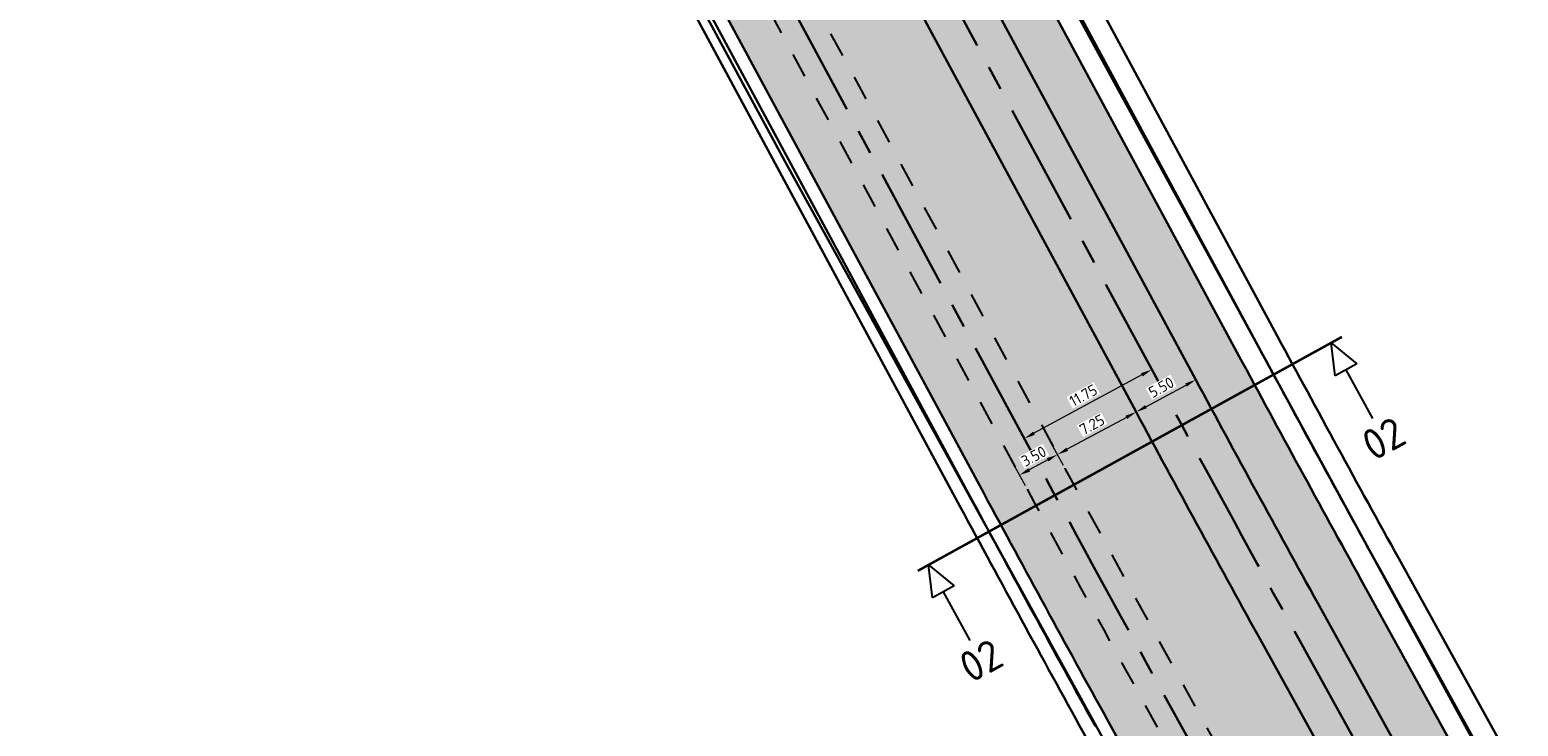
# Model space of a CAD drawing. Header units: metres. Extents: x 149090 to 161988, y 479090 to 487021.
# Tile 37 of 72: x 149228 to 149349, y 486593 to 486650. Entities that reach past the tile are written whole.
import ezdxf
from ezdxf.enums import TextEntityAlignment as Align

# ---------------------------------------------------------------- set-up
doc = ezdxf.new("R2010")
doc.units = ezdxf.units.M
doc.linetypes.add('AM-AS', pattern=[16, 10, -2, 2, -2])
doc.linetypes.add('XX-HIDDEN', pattern=[4, 2, -2])
doc.layers.get('0').update_dxf_attribs({"lineweight": 25})
doc.layers.get('Defpoints').update_dxf_attribs({"color": 211, "lineweight": 25})
doc.layers.add('B-WE-KG-GRENS_PERCEEL-GV', color=1, linetype='Continuous', lineweight=30, true_color=0xff0000)
doc.layers.add('N-WE-GR-STADSLANDBOUW-A', color=7, linetype='Continuous', lineweight=35, true_color=0xffff9e)
for name, color, linetype, lineweight in [('N-WE-AM-AS_FIETSPAD-G', 3, 'AM-AS', 30), ('N-WE-AM-AS_WEG-G', 10, 'AM-AS', 30), ('N-WE-VH-KANTVERHARDING-G', 7, 'Continuous', 30), ('N-WE-VH-MATERIAALGRENS-G', 7, 'XX-HIDDEN', 25), ('N-WE-VH-VERHARDING_ASFALT-A', 252, 'Continuous', 18), ('N-WE-VH-VERHARDING_TEGEL-A', 252, 'Continuous', 18), ('X-XX-AL-M', 7, 'Continuous', 18), ('X-XX-AL-VERWIJZING-S', 7, 'Continuous', 25)]:
    doc.layers.add(name, color=color, linetype=linetype, lineweight=lineweight)
doc.styles.add('NLCS-ISO', font='NLCS-ISO.ttf')
doc.styles.add('NLCS-ISO-M500-T18', font='NLCS-ISO.ttf')
doc.dimstyles.new('NLCS-M500-T18-PIJL-X_L2_H1', dxfattribs={"dimscale": 0.5, "dimtxt": 1.8, "dimasz": 1.8, "dimexe": 2, "dimexo": 2, "dimgap": 0.7, "dimtad": 1, "dimzin": 0, "dimdsep": 46, "dimtxsty": 'NLCS-ISO-M500-T18', "dimcen": 0, "dimdle": 2, "dimclrd": 256, "dimclre": 256, "dimclrt": 256, "dimadec": 1, "dimazin": 0, "dimtfac": 1, "dimtofl": 0, "dimtmove": 1, "dimatfit": 0, "dimfxl": 2, "dimfxlon": 1, "dimtfill": 1, "dimtfillclr": 254, "dimtolj": 1, "dimtzin": 0, "dimlwd": 18, "dimlwe": 18, "dimarcsym": 0})

# ---------------------------------------------------------------- blocks, each defined once
blk = doc.blocks.new('SAL-VERWIJZING_DOORSNEDE_BOVEN-SO')
for p, q in [((-2, 9), (0, 14)), ((0, 14), (2, 9)), ((2, 9), (-2, 9)), ((0, 0), (0, 9))]:
    blk.add_line(p, q)
at = {"lineweight": 50, "style": 'NLCS-ISO'}
blk.add_attdef('...', text='', height=5, dxfattribs=at).set_placement((-0.05, -1.19), align=Align.TOP_CENTER)
blk = doc.blocks.new('*D280')
at = {"layer": 'Defpoints', "color": 0, "transparency": 16777216}
for p in [(149321.24, 486617.83), (149308.46, 486616.75), (149310.9, 486612.24)]:
    blk.add_point(p, dxfattribs=at)
at = {"layer": 'X-XX-AL-M', "linetype": 'Continuous', "lineweight": 18, "transparency": 16777216}
for p, q in [((149319.27, 486621.46), (149318.32, 486623.22)), ((149318, 486621.92), (149309.25, 486617.18)), ((149308.94, 486615.87), (149307.98, 486617.63))]:
    blk.add_line(p, q, dxfattribs=at)
at = {"layer": 'X-XX-AL-M', "transparency": 16777216}
for points in [[(149317.93, 486622.05), (149318.07, 486621.78), (149318.79, 486622.34)], [(149309.18, 486617.31), (149309.32, 486617.05), (149308.46, 486616.75)]]:
    blk.add_solid(points, dxfattribs=at)
at = {"layer": 'X-XX-AL-M', "transparency": 16777216, "insert": (149313.25, 486620.25), "char_height": 0.9, "attachment_point": 5, "rotation": 28.4116, "style": 'NLCS-ISO-M500-T18', "bg_fill": 3, "box_fill_scale": 1.1, "bg_fill_color": 256, "bg_fill_true_color": 13158600, "bg_fill_transparency": 0}
blk.add_mtext('\\A1;11.75', dxfattribs=at)
blk = doc.blocks.new('*D281')
at = {"layer": 'Defpoints', "color": 0, "transparency": 16777216}
for p in [(149322.37, 486621.52), (149323.67, 486619.12), (149318.83, 486616.5)]:
    blk.add_point(p, dxfattribs=at)
at = {"layer": 'X-XX-AL-M', "linetype": 'Continuous', "lineweight": 18, "transparency": 16777216}
for p, q in [((149322.84, 486620.64), (149321.89, 486622.4)), ((149318.32, 486619.33), (149321.58, 486621.09)), ((149318.01, 486618.02), (149317.06, 486619.78))]:
    blk.add_line(p, q, dxfattribs=at)
at = {"layer": 'X-XX-AL-M', "transparency": 16777216}
for points in [[(149321.51, 486621.22), (149321.65, 486620.96), (149322.37, 486621.52)], [(149318.25, 486619.46), (149318.39, 486619.2), (149317.53, 486618.9)]]:
    blk.add_solid(points, dxfattribs=at)
at = {"layer": 'X-XX-AL-M', "transparency": 16777216, "insert": (149319.57, 486620.91), "char_height": 0.9, "attachment_point": 5, "rotation": 28.4123, "style": 'NLCS-ISO-M500-T18', "bg_fill": 3, "box_fill_scale": 1.1, "bg_fill_color": 256, "bg_fill_true_color": 13158600, "bg_fill_transparency": 0}
blk.add_mtext('\\A1;5.50', dxfattribs=at)
blk = doc.blocks.new('*D282')
at = {"layer": 'Defpoints', "color": 0, "transparency": 16777216}
for p in [(149318.83, 486616.5), (149311.15, 486615.45), (149312.48, 486613)]:
    blk.add_point(p, dxfattribs=at)
at = {"layer": 'X-XX-AL-M', "linetype": 'Continuous', "lineweight": 18, "transparency": 16777216}
for p, q in [((149318.01, 486618.02), (149317.05, 486619.78)), ((149316.74, 486618.47), (149311.94, 486615.88)), ((149311.63, 486614.57), (149310.68, 486616.33))]:
    blk.add_line(p, q, dxfattribs=at)
at = {"layer": 'X-XX-AL-M', "transparency": 16777216}
for points in [[(149316.67, 486618.61), (149316.81, 486618.34), (149317.53, 486618.9)], [(149311.87, 486616.01), (149312.02, 486615.75), (149311.15, 486615.45)]]:
    blk.add_solid(points, dxfattribs=at)
at = {"layer": 'X-XX-AL-M', "transparency": 16777216, "insert": (149313.96, 486617.88), "char_height": 0.9, "attachment_point": 5, "rotation": 28.4123, "style": 'NLCS-ISO-M500-T18', "bg_fill": 3, "box_fill_scale": 1.1, "bg_fill_color": 256, "bg_fill_true_color": 13158600, "bg_fill_transparency": 0}
blk.add_mtext('\\A1;7.25', dxfattribs=at)
blk = doc.blocks.new('*D283')
at = {"layer": 'Defpoints', "color": 0, "transparency": 16777216}
for p in [(149312.48, 486613), (149309.4, 486611.34)]:
    blk.add_point(p, dxfattribs=at)
at = {"layer": 'X-XX-AL-M', "linetype": 'Continuous', "lineweight": 18, "transparency": 16777216}
for p, q in [((149311.63, 486614.57), (149310.68, 486616.33)), ((149310.36, 486615.02), (149308.87, 486614.22)), ((149308.55, 486612.91), (149307.6, 486614.67))]:
    blk.add_line(p, q, dxfattribs=at)
at = {"layer": 'X-XX-AL-M', "transparency": 16777216}
for points in [[(149310.29, 486615.16), (149310.43, 486614.89), (149311.15, 486615.45)], [(149308.79, 486614.35), (149308.94, 486614.08), (149308.07, 486613.79)]]:
    blk.add_solid(points, dxfattribs=at)
at = {"layer": 'X-XX-AL-M', "transparency": 16777216, "insert": (149309.23, 486615.32), "char_height": 0.9, "attachment_point": 5, "rotation": 28.4123, "style": 'NLCS-ISO-M500-T18', "bg_fill": 3, "box_fill_scale": 1.1, "bg_fill_color": 256, "bg_fill_true_color": 13158600, "bg_fill_transparency": 0}
blk.add_mtext('\\A1;3.50', dxfattribs=at)
at = {"layer": 'Defpoints', "color": 0, "transparency": 16777216}
blk.add_point((149308.07, 486613.79), dxfattribs=at)

msp = doc.modelspace()

# ---------------------------------------------------------------- hatches: boundary and pattern name
at = {"layer": 'N-WE-GR-STADSLANDBOUW-A', "transparency": 33554559}
h = msp.add_hatch(color=256, dxfattribs=at)
h.dxf.hatch_style = 1
edge = h.paths.add_edge_path()
edge.add_line((149249.923, 486713.762), (149267.176, 486682.559))
edge.add_arc((147531.569, 485722.899), 1983.25, 28.334078, 28.939285, ccw=False)
edge.add_line((149277.216, 486664.172), (149305.207, 486612.261))
edge.add_arc((151080.341, 487569.435), 2016.75, 208.334078, 208.926029)
edge.add_line((149315.19, 486593.973), (149331.388, 486564.663))
edge.add_line((149331.388, 486564.663), (149330.423, 486564.134))
edge.add_line((149330.423, 486564.134), (149332.479, 486560.414))
edge.add_line((149332.479, 486560.414), (149334.32, 486561.424))
edge.add_line((149334.32, 486561.424), (149334.573, 486561.563))
edge.add_arc((149333.572, 486563.294), 2, 300.03429, 388.92603)
edge.add_line((149335.323, 486564.262), (149318.035, 486595.545))
edge.add_line((149318.035, 486595.545), (149308.068, 486613.804))
edge.add_line((149308.068, 486613.804), (149280.076, 486665.715))
edge.add_line((149280.076, 486665.715), (149270.02, 486684.131))
edge.add_line((149270.02, 486684.131), (149264.822, 486693.532))
edge.add_line((149264.822, 486693.532), (149256.313, 486708.921))
edge.add_arc((149243.843, 486702.026), 14.25, 28.93928, 53.58854)
edge.add_arc((149262.837, 486727.778), 17.75, 187.25409, 233.58854, ccw=False)
edge.add_arc((149244.238, 486725.411), 0.999, 7.23032, 85.83468)
edge.add_line((149244.311, 486726.408), (149244.326, 486726.608))
edge.add_arc((149242.262, 486698.684), 28, 85.7741, 97.89818)
edge.add_arc((149242.31, 486698.473), 28.215, 97.93442, 116.77385)
edge.add_arc((149281.935, 486615.677), 120, 115.85696, 125.20775)
edge.add_line((149212.75, 486713.725), (149206.997, 486709.67))
edge.add_line((149206.997, 486709.67), (149157.041, 486674.415))
edge.add_line((149157.041, 486674.415), (149160.554, 486669.449))
edge.add_line((149160.554, 486669.449), (149221.597, 486712.483))
edge.add_line((149221.597, 486712.483), (149226.768, 486713.827))
edge.add_line((149226.768, 486713.827), (149232.359, 486717.795))
edge.add_arc((149239.334, 486707.907), 12.1, 28.93927, 125.19889, ccw=False)
h = msp.add_hatch(color=256, dxfattribs=at)
h.dxf.hatch_style = 1
edge = h.paths.add_edge_path()
edge.add_arc((151080.341, 487569.435), 1993.25, 208.334078, 208.926029, ccw=False)
edge.add_line((149325.891, 486623.415), (149300.423, 486670.647))
edge.add_line((149300.423, 486670.647), (149301.762, 486671.369))
edge.add_line((149301.762, 486671.369), (149299.949, 486674.71))
edge.add_arc((149303.218, 486669.679), 6, 123.01109, 208.33408)
edge.add_line((149297.936, 486666.831), (149322.371, 486621.516))
edge.add_arc((151080.341, 487569.435), 1997.25, 208.334078, 208.926029)
edge.add_line((149332.258, 486603.405), (149346.074, 486578.403))
edge.add_line((149346.074, 486578.403), (149347.622, 486575.602))
edge.add_line((149347.622, 486575.602), (149364.569, 486544.936))
edge.add_line((149364.569, 486544.936), (149372.846, 486529.958))
edge.add_line((149372.846, 486529.958), (149386.824, 486505.691))
edge.add_line((149386.824, 486505.691), (149394.837, 486491.198))
edge.add_line((149394.837, 486491.198), (149403.618, 486475.309))
edge.add_line((149403.618, 486475.309), (149409.568, 486464.542))
edge.add_arc((149414.819, 486467.444), 6, 208.92603, 292.62925)
edge.add_line((149417.128, 486461.906), (149415.312, 486465.165))
edge.add_line((149415.312, 486465.165), (149413.711, 486464.28))
edge.add_line((149413.711, 486464.28), (149335.759, 486605.339))
h = msp.add_hatch(color=256, dxfattribs=at)
h.dxf.hatch_style = 1
edge = h.paths.add_edge_path()
edge.add_line((149321.098, 486597.238), (149339.363, 486564.187))
edge.add_line((149339.363, 486564.187), (149340.441, 486564.778))
edge.add_arc((149337.557, 486570.039), 6, 298.72309, 388.92603)
edge.add_line((149342.809, 486572.941), (149341.26, 486575.744))
edge.add_line((149341.26, 486575.744), (149327.444, 486600.744))
edge.add_arc((151143.817, 487604.299), 2075.171, 208.349553, 208.920865, ccw=False)
edge.add_line((149317.528, 486618.906), (149290.296, 486669.411))
edge.add_arc((149289.43, 486668.911), 1, 30.03429, 118.35915)
edge.add_line((149288.955, 486669.791), (149284.995, 486667.653))
edge.add_arc((149286.202, 486666.015), 2.034, 126.38331, 207.93829)
edge.add_line((149284.405, 486665.062), (149311.148, 486615.465))
edge.add_line((149311.148, 486615.465), (149321.098, 486597.238))
at = {"layer": 'N-WE-VH-VERHARDING_ASFALT-A', "transparency": 33554585}
h = msp.add_hatch(color=256, dxfattribs=at)
h.dxf.hatch_style = 1
h.paths.add_polyline_path([(149298.76, 486665.287), (149293.906, 486662.699), (149317.53, 486618.901), (149341.961, 486574.475), (149346.775, 486577.135), (149322.371, 486621.516)])
at = {"layer": 'N-WE-VH-VERHARDING_TEGEL-A'}
h = msp.add_hatch(dxfattribs=at)
h.set_pattern_fill('AVH-TEGEL_150X300_HALFST', color=256, scale=2.5, angle=85.45969, pattern_type=2)
h.set_pattern_definition([(28.59202424, (-153131.42633, 817689.45073), (-0.1794636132, 0.3292686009), []), (118.59202424, (-153131.4263, 817689.4507), (-0.6585372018, -0.3589272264), [0.375, -0.375]), (118.59202424, (-153131.09706, 817689.6302), (-0.6585372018, -0.3589272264), [-0.375, 0.375])])
edge = h.paths.add_edge_path()
edge.add_line((149289.731, 486655.185), (149286.65, 486653.524))
edge.add_line((149286.65, 486653.524), (149308.15, 486613.652))
edge.add_line((149308.15, 486613.652), (149318.035, 486595.545))
edge.add_line((149318.035, 486595.545), (149335.323, 486564.261))
edge.add_arc((149333.572, 486563.294), 2, -61.2769, 28.90065, ccw=False)
edge.add_line((149334.533, 486561.54), (149339.363, 486564.188))
edge.add_line((149339.363, 486564.188), (149321.098, 486597.238))
edge.add_line((149321.098, 486597.238), (149311.148, 486615.465))
edge.add_line((149311.148, 486615.465), (149289.731, 486655.185))

# ---------------------------------------------------------------- linework, layer by layer
at = {"layer": 'B-WE-KG-GRENS_PERCEEL-GV', "flags": 128}
for points in [[(149368.73, 486770.033), (149281.564, 486708.591), (149312.375, 486651.81), (149351.685, 486579.815), (149388.351, 486513.603)], [(149480.27, 486349.23), (149468.199, 486370.684), (149442.68, 486416.04), (149392.415, 486506.265), (149388.351, 486513.603), (149351.685, 486579.815), (149312.375, 486651.81), (149281.564, 486708.591), (149254.304, 486758.826), (149135.072, 486674.406)]]:
    msp.add_lwpolyline(points, dxfattribs=at)
at = {"layer": 'B-WE-KG-GRENS_PERCEEL-GV'}
msp.add_lwpolyline([(149147.514, 486656.585), (149224.68, 486711.035), (149227.455, 486712.965), (149232.055, 486716.115), (149238.22, 486718.65), (149244.03, 486718.105), (149247.315, 486715.52), (149252.02, 486706.985), (149258.225, 486696.22), (149259.823, 486693.267), (149289.045, 486639.245), (149328.04, 486568.51), (149331.171, 486562.834), (149333.828, 486558.018), (149335.881, 486554.297), (149353.151, 486522.995), (149369.81, 486492.8), (149384.244, 486466.791), (149395.505, 486446.5), (149397.579, 486442.762), (149418.605, 486404.875), (149419.428, 486403.422), (149421.892, 486399.072), (149448.157, 486352.698)], dxfattribs=at)
at = {"layer": 'N-WE-AM-AS_FIETSPAD-G', "flags": 128}
msp.add_lwpolyline([(149266.354, 486694.379), (149271.552, 486684.978, -0.0026407), (149281.617, 486666.545), (149309.608, 486614.634, 0.0025829), (149319.567, 486596.391), (149337.828, 486563.346)], format="xyb", dxfattribs=at)
at = {"layer": 'N-WE-VH-KANTVERHARDING-G'}
msp.add_line((149276.248, 486663.65), (149304.239, 486611.739), dxfattribs=at)
at = {"layer": 'N-WE-VH-KANTVERHARDING-G', "flags": 128}
for points in [[(149331.388, 486564.663), (149315.19, 486593.973, -0.0025829), (149305.207, 486612.261), (149277.216, 486664.172, 0.0026407), (149267.176, 486682.559), (149249.923, 486713.762)], [(149248.119, 486712.471, -0.006441), (149248.246, 486712.248), (149265.251, 486681.494, -0.0026407), (149275.279, 486663.128), (149303.27, 486611.217, 0.0025829), (149313.265, 486592.909), (149329.459, 486563.606)], [(149274.23, 486698.734), (149279.428, 486689.333, -0.0026407), (149289.539, 486670.817), (149317.53, 486618.906, 0.0025829), (149327.444, 486600.744), (149342.809, 486572.941)], [(149303.504, 486672.308), (149328.972, 486625.076, 0.0025829), (149338.822, 486607.032), (149416.775, 486465.973)], [(149300.423, 486670.647), (149325.891, 486623.415, 0.0025829), (149335.759, 486605.339), (149413.711, 486464.28)], [(149302.794, 486669.937), (149327.432, 486624.245, 0.0025829), (149337.29, 486606.186), (149414.397, 486466.658)]]:
    msp.add_lwpolyline(points, format="xyb", dxfattribs=at)
at = {"layer": 'N-WE-VH-KANTVERHARDING-G'}
msp.add_arc((151080.341, 487569.435), 2017.85, 208.334078, 208.926029, dxfattribs=at)
at = {"layer": 'N-WE-VH-MATERIAALGRENS-G', "flags": 128}
for points in [[(149267.885, 486695.226), (149273.083, 486685.825, -0.0026407), (149283.157, 486667.376), (149311.148, 486615.465, 0.0025829), (149321.098, 486597.238), (149339.363, 486564.188)], [(149264.822, 486693.532), (149270.02, 486684.131, -0.0026407), (149280.076, 486665.715), (149308.068, 486613.804, 0.0025829), (149318.035, 486595.545), (149335.323, 486564.261)]]:
    msp.add_lwpolyline(points, format="xyb", dxfattribs=at)
at = {"layer": 'X-XX-AL-VERWIJZING-S', "linetype": 'AM-AS', "const_width": 0.2, "flags": 128}
msp.add_lwpolyline([(149299.822, 486606.029), (149334.222, 486624.992)], dxfattribs=at)

# ---------------------------------------------------------------- block references
at = {"layer": 'X-XX-AL-VERWIJZING-S', "xscale": 0.4999999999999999, "yscale": 0.4999999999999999, "zscale": 0.4999999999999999, "rotation": 28.86539734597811}
for p in [(149336.726, 486618.379), (149304.077, 486600.381)]:
    msp.add_blockref('SAL-VERWIJZING_DOORSNEDE_BOVEN-SO', p, dxfattribs=at).add_auto_attribs({'...': '02'})

# ---------------------------------------------------------------- next in the draw order: dimensions: what is measured, and where the dimension line sits
at = {"layer": 'X-XX-AL-M'}
dim = msp.add_aligned_dim(p1=(149321.237, 486617.829), p2=(149310.902, 486612.238), distance=-5.132, dimstyle='NLCS-M500-T18-PIJL-X_L2_H1', dxfattribs=at)
dim.commit()
dim.dimension.update_dxf_attribs({"geometry": '*D280', "text_midpoint": (149313.247, 486620.252)})

# ---------------------------------------------------------------- next in the draw order: dimensions: what is measured, and where the dimension line sits
dim = msp.add_linear_dim(base=(149311.153, 486615.452), p1=(149318.826, 486616.505), p2=(149312.477, 486613.005), angle=208.41226, dimstyle='NLCS-M500-T18-PIJL-X_L2_H1', dxfattribs=at)
dim.commit()
dim.dimension.update_dxf_attribs({"geometry": '*D282', "text_midpoint": (149313.961, 486617.881)})

# ---------------------------------------------------------------- next in the draw order: dimensions: what is measured, and where the dimension line sits
dim = msp.add_linear_dim(base=(149308.074, 486613.787), p1=(149312.477, 486613.005), p2=(149309.399, 486611.339), angle=208.41226, dimstyle='NLCS-M500-T18-PIJL-X_L2_H1', dxfattribs=at)
dim.commit()
dim.dimension.update_dxf_attribs({"geometry": '*D283', "text_midpoint": (149309.233, 486615.323)})

# ---------------------------------------------------------------- next in the draw order: linework, layer by layer
at = {"layer": 'N-WE-AM-AS_WEG-G', "flags": 128}
msp.add_lwpolyline([(149269.173, 486713.563), (149276.636, 486700.065), (149281.835, 486690.664, -0.0026407), (149291.959, 486672.122), (149319.95, 486620.211, 0.0025829), (149329.851, 486602.075), (149383.982, 486504.121)], format="xyb", dxfattribs=at)
at = {"layer": 'N-WE-VH-KANTVERHARDING-G', "flags": 128}
msp.add_lwpolyline([(149289.979, 486681.543, -0.0011524), (149294.38, 486673.427), (149322.371, 486621.516, 0.0025829), (149332.258, 486603.405), (149372.846, 486529.958)], format="xyb", dxfattribs=at)

# ---------------------------------------------------------------- next in the draw order: dimensions: what is measured, and where the dimension line sits
at = {"layer": 'X-XX-AL-M'}
dim = msp.add_aligned_dim(p1=(149318.83, 486616.502), p2=(149323.668, 486619.119), distance=2.73, dimstyle='NLCS-M500-T18-PIJL-X_L2_H1', dxfattribs=at)
dim.commit()
dim.dimension.update_dxf_attribs({"geometry": '*D281', "text_midpoint": (149319.57, 486620.915)})

doc.saveas('drawing.dxf')
